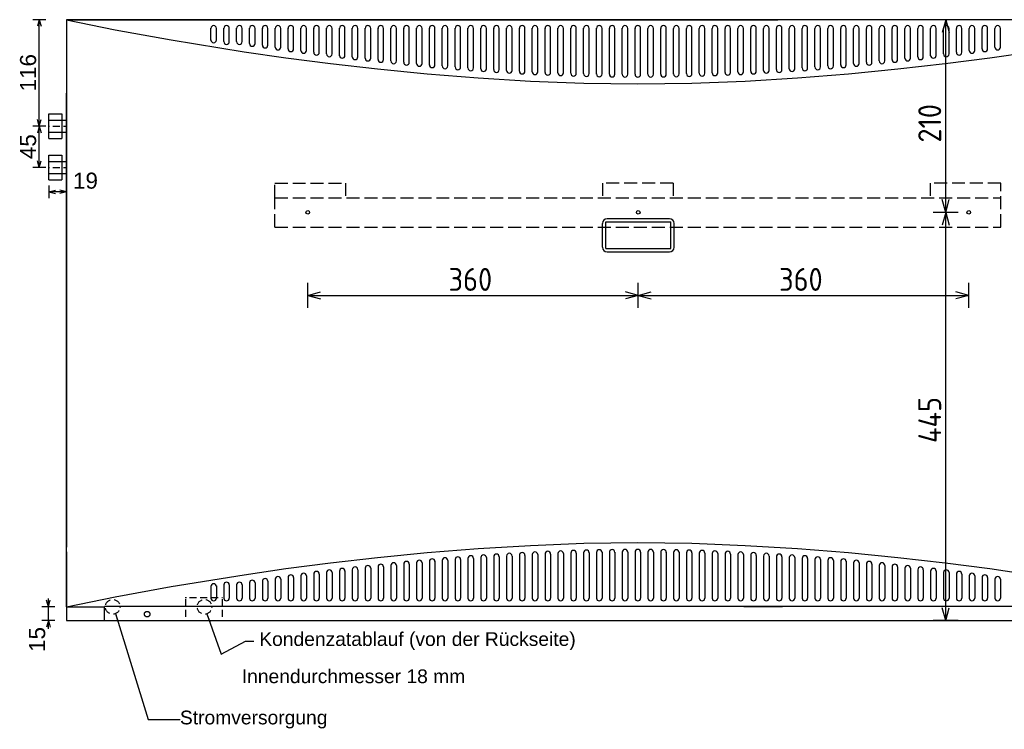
# Model space of a CAD drawing. Extents: x 8677 to 12783, y 2157 to 4926.
# Tile 3 of 6: x 9263 to 10335, y 2720 to 3493. Entities that reach past the tile are written whole.
import ezdxf

# ---------------------------------------------------------------- set-up
doc = ezdxf.new("R2010")
doc.units = 0
doc.header["$MEASUREMENT"] = 0
doc.linetypes.add('Achse', pattern=[11.5, 0, -4, 7.5, 0])
doc.linetypes.add('Hidden Line', pattern=[19.5611, 14.1111, -5.45])
for name, color, linetype in [('Desky', 7, 'Continuous'), ('Kóty délkové', 7, 'Continuous'), ('Nábytek a zařízení', 7, 'Continuous'), ('Oblouky a kružnice', 7, 'Continuous'), ('Popisky', 7, 'Continuous'), ('Střechy', 7, 'Continuous'), ('Textové bloky', 7, 'Continuous'), ('W_BETON_N2', 7, 'Continuous'), ('W_BETON_N4', 7, 'Continuous'), ('W_VERBLEND_N2', 7, 'Continuous'), ('W_VERBLEND_N4', 7, 'Continuous'), ('Zdi', 7, 'Continuous'), ('Čáry', 7, 'Continuous')]:
    doc.layers.add(name, color=color, linetype=linetype)
doc.styles.add('GENERATED_STYLE_1', font='ARIAL.ttf')
doc.styles.add('GENERATED_STYLE_2', font='isocp.shx')
doc.styles.get("Standard").update_dxf_attribs({"font": 'txt', "bigfont": 'BIGFONT.SHX'})
doc.dimstyles.new('Dimstyle_611', dxfattribs={"dimtxt": 17.5, "dimasz": 7.125, "dimexe": 0.18, "dimexo": 0, "dimgap": 0.09, "dimtad": 1, "dimdec": 0, "dimzin": 0, "dimdsep": 46, "dimtxsty": 'GENERATED_STYLE_1', "dimblk": 'ARROWHEAD_3', "dimblk1": 'ARROWHEAD_3', "dimblk2": 'ARROWHEAD_3', "dimcen": 0.09, "dimclrd": 7, "dimclre": 7, "dimclrt": 7, "dimazin": 0, "dimtfac": 1, "dimtdec": 4, "dimtmove": 0, "dimatfit": 0, "dimfxl": 1, "dimtolj": 1, "dimtzin": 0, "dimarcsym": 0})
doc.dimstyles.new('Dimstyle_7E3', dxfattribs={"dimtxt": 25, "dimasz": 13.768122, "dimexe": 0.18, "dimexo": 0, "dimgap": 0.09, "dimtad": 1, "dimdec": 0, "dimzin": 0, "dimdsep": 46, "dimtxsty": 'GENERATED_STYLE_2', "dimblk": 'ARROWHEAD_3', "dimblk1": 'ARROWHEAD_3', "dimblk2": 'ARROWHEAD_3', "dimcen": 0.09, "dimclrd": 7, "dimclre": 7, "dimclrt": 7, "dimazin": 0, "dimtfac": 1, "dimtdec": 4, "dimtmove": 0, "dimatfit": 0, "dimfxl": 1, "dimtolj": 1, "dimtzin": 0, "dimarcsym": 0})
doc.dimstyles.new('Dimstyle_822', dxfattribs={"dimtxt": 0.18, "dimasz": 9.12, "dimexe": 0.18, "dimexo": 0.0625, "dimgap": 0.09, "dimtad": 0, "dimtih": 1, "dimtoh": 1, "dimdec": 4, "dimzin": 0, "dimdsep": 46, "dimtxsty": 'Standard', "dimcen": 0.09, "dimadec": 0, "dimazin": 0, "dimtfac": 1, "dimtdec": 4, "dimtmove": 0, "dimatfit": 0, "dimldrblk": 'ARROWHEAD_5', "dimfxl": 1, "dimtolj": 1, "dimtzin": 0, "dimarcsym": 0})

# ---------------------------------------------------------------- blocks, each defined once
blk = doc.blocks.new('SPLINE_1', base_point=(9313.4, 3493.1))
at = {"layer": 'W_VERBLEND_N2', "color": 7, "linetype": 'Continuous'}
blk.add_lwpolyline([(9313.4, 3493.1), (9366.6, 3482.2), (9427.6, 3471), (9507, 3458.1), (9552.4, 3451.6), (9601.1, 3445.3), (9652.5, 3439.4), (9706.3, 3434.1), (9762, 3429.6), (9819.1, 3426.1), (9877.2, 3423.9), (9935.9, 3423.1), (9994.6, 3423.9), (10052.7, 3426.1), (10109.8, 3429.6), (10165.5, 3434.1), (10219.3, 3439.4), (10270.7, 3445.3), (10319.4, 3451.6), (10364.8, 3458.1), (10444.2, 3471), (10505.2, 3482.2), (10558.4, 3493.1)], dxfattribs=at)
blk = doc.blocks.new('SPLINE_3', base_point=(9313.4, 2853.1))
at = {"layer": 'W_VERBLEND_N2', "color": 7, "linetype": 'Continuous'}
blk.add_lwpolyline([(9313.4, 2853.1), (9366.6, 2864.1), (9427.6, 2875.3), (9507, 2888.1), (9552.4, 2894.7), (9601.1, 2901), (9652.5, 2906.9), (9706.3, 2912.2), (9762, 2916.7), (9819.1, 2920.1), (9877.2, 2922.4), (9935.9, 2923.1), (9994.6, 2922.4), (10052.7, 2920.1), (10109.8, 2916.7), (10165.5, 2912.2), (10219.3, 2906.9), (10270.7, 2901), (10319.4, 2894.7), (10364.8, 2888.1), (10444.2, 2875.3), (10505.2, 2864.1), (10558.4, 2853.1)], dxfattribs=at)
blk = doc.blocks.new('*D21')
at = {"layer": 'Kóty délkové', "color": 7, "linetype": 'Continuous'}
for p, q in [((9294.4, 3312.4), (9294.4, 3298.4)), ((9294.4, 3305.4), (9301.6, 3307.3)), ((9313.4, 3305.4), (9294.4, 3305.4)), ((9294.4, 3305.4), (9301.6, 3303.5)), ((9313.4, 3305.4), (9306.2, 3307.3)), ((9313.4, 3305.4), (9306.2, 3303.5)), ((9313.4, 3312.4), (9313.4, 3298.4))]:
    blk.add_line(p, q, dxfattribs=at)
at = {"layer": 'Kóty délkové', "color": 7, "style": 'GENERATED_STYLE_1', "oblique": 0}
blk.add_text('19', height=17.5, dxfattribs=at).set_placement((9320.6, 3308.9))
blk = doc.blocks.new('ARROWHEAD_3')
at = {"color": 0, "linetype": 'Continuous'}
blk.add_line((0, 0), (-1, 0), dxfattribs=at)
blk.add_lwpolyline([(-1, 0.2679), (0, 0), (-1, -0.2679)], dxfattribs=at)
blk = doc.blocks.new('*D23')
at = {"layer": 'Kóty délkové', "color": 7, "linetype": 'Continuous'}
for p, q in [((9283.9, 3377.1), (9283.9, 3493.1)), ((9283.9, 3377.1), (9281.9, 3384.4)), ((9283.9, 3377.1), (9285.8, 3384.4)), ((9290.9, 3377.1), (9276.8, 3377.1)), ((9283.9, 3377.1), (9281.9, 3369.9)), ((9283.9, 3332.1), (9283.9, 3377.1)), ((9283.9, 3377.1), (9285.8, 3369.9)), ((9283.9, 3332.1), (9281.9, 3339.4)), ((9283.9, 3332.1), (9285.8, 3339.4)), ((9290.9, 3332.1), (9276.8, 3332.1))]:
    blk.add_line(p, q, dxfattribs=at)
at = {"layer": 'Kóty délkové', "color": 7, "style": 'GENERATED_STYLE_1', "oblique": 0}
blk.add_text('45', height=17.5, rotation=90, dxfattribs=at).set_placement((9280.4, 3341.1))
blk = doc.blocks.new('*D24')
at = {"layer": 'Kóty délkové', "color": 7, "linetype": 'Continuous'}
for p, q in [((9290.9, 3493.1), (9276.8, 3493.1)), ((9283.9, 3493.1), (9281.9, 3485.9)), ((9283.9, 3377.1), (9283.9, 3493.1)), ((9283.9, 3493.1), (9285.8, 3485.9)), ((9283.9, 3377.1), (9281.9, 3384.4)), ((9283.9, 3377.1), (9285.8, 3384.4))]:
    blk.add_line(p, q, dxfattribs=at)
at = {"layer": 'Kóty délkové', "color": 7, "style": 'GENERATED_STYLE_1', "oblique": 0}
blk.add_text('116', height=17.5, rotation=90, dxfattribs=at).set_placement((9280.4, 3414.9))
blk = doc.blocks.new('*D31')
at = {"layer": 'Kóty délkové', "color": 7, "linetype": 'Continuous'}
for p, q in [((9300.8, 2853.1), (9286.7, 2853.1)), ((9293.8, 2853.1), (9291.8, 2860.4)), ((9293.8, 2853.1), (9293.8, 2862.3)), ((9293.8, 2853.1), (9295.7, 2860.4)), ((9293.8, 2838.1), (9293.8, 2853.1)), ((9300.8, 2838.1), (9286.7, 2838.1)), ((9293.8, 2838.1), (9291.8, 2830.9)), ((9293.8, 2829), (9293.8, 2838.1)), ((9293.8, 2838.1), (9295.7, 2830.9))]:
    blk.add_line(p, q, dxfattribs=at)
at = {"layer": 'Kóty délkové', "color": 7, "style": 'GENERATED_STYLE_1', "oblique": 0}
blk.add_text('15', height=17.5, rotation=90, dxfattribs=at).set_placement((9290.3, 2803.9))
blk = doc.blocks.new('*D47')
at = {"layer": 'W_VERBLEND_N4', "color": 7, "linetype": 'Continuous'}
for p, q in [((10284.9, 3283.1), (10257.8, 3283.1)), ((10271.4, 3283.1), (10267.6, 3269.1)), ((10271.4, 2838.1), (10271.4, 3283.1)), ((10271.4, 3283.1), (10275.1, 3269.1)), ((10271.4, 2838.1), (10267.6, 2852.1)), ((10271.4, 2838.1), (10275.1, 2852.1)), ((10284.9, 2838.1), (10257.8, 2838.1))]:
    blk.add_line(p, q, dxfattribs=at)
at = {"layer": 'W_VERBLEND_N4', "color": 7, "style": 'GENERATED_STYLE_2', "oblique": 0}
blk.add_text('445', height=25, rotation=90, dxfattribs=at).set_placement((10266.4, 3031.7))
blk = doc.blocks.new('*D48')
at = {"layer": 'W_VERBLEND_N4', "color": 7, "linetype": 'Continuous'}
for p, q in [((10284.9, 3493.1), (10257.8, 3493.1)), ((10271.4, 3493.1), (10267.6, 3479.1)), ((10271.4, 3283.1), (10271.4, 3493.1)), ((10271.4, 3493.1), (10275.1, 3479.1)), ((10271.4, 3283.1), (10267.6, 3297.1)), ((10271.4, 3283.1), (10275.1, 3297.1)), ((10284.9, 3283.1), (10257.8, 3283.1))]:
    blk.add_line(p, q, dxfattribs=at)
at = {"layer": 'W_VERBLEND_N4', "color": 7, "style": 'GENERATED_STYLE_2', "oblique": 0}
blk.add_text('210', height=25, rotation=90, dxfattribs=at).set_placement((10266.4, 3359.2))
blk = doc.blocks.new('*D50')
at = {"layer": 'W_VERBLEND_N4', "color": 7, "linetype": 'Continuous'}
for p, q in [((9576.4, 3178.9), (9576.4, 3206.1)), ((9936.4, 3178.9), (9936.4, 3206.1)), ((9576.4, 3192.5), (9590.4, 3196.3)), ((9576.4, 3192.5), (9936.4, 3192.5)), ((9576.4, 3192.5), (9590.4, 3188.8)), ((9936.4, 3192.5), (9922.4, 3196.3)), ((9936.4, 3192.5), (9922.4, 3188.8))]:
    blk.add_line(p, q, dxfattribs=at)
at = {"layer": 'W_VERBLEND_N4', "color": 7, "style": 'GENERATED_STYLE_2', "oblique": 0}
blk.add_text('360', height=25, dxfattribs=at).set_placement((9729.8, 3197.5))
blk = doc.blocks.new('*D51')
at = {"layer": 'W_VERBLEND_N4', "color": 7, "linetype": 'Continuous'}
for p, q in [((9936.4, 3178.9), (9936.4, 3206.1)), ((10296.4, 3178.9), (10296.4, 3206.1)), ((9936.4, 3192.5), (9950.4, 3196.3)), ((9936.4, 3192.5), (10296.4, 3192.5)), ((9936.4, 3192.5), (9950.4, 3188.8)), ((10296.4, 3192.5), (10282.4, 3196.3)), ((10296.4, 3192.5), (10282.4, 3188.8))]:
    blk.add_line(p, q, dxfattribs=at)
at = {"layer": 'W_VERBLEND_N4', "color": 7, "style": 'GENERATED_STYLE_2', "oblique": 0}
blk.add_text('360', height=25, dxfattribs=at).set_placement((10089.8, 3197.5))
blk = doc.blocks.new('ARROWHEAD_5')
at = {"color": 0, "linetype": 'Continuous'}
blk.add_line((0, 0), (-1, 0), dxfattribs=at)
blk.add_solid([(-1, 0.2679), (0, 0), (-1, -0.2679), (-1, 0.2679)], dxfattribs=at)
blk = doc.blocks.new('DIM_13', base_point=(9283.9, 3377.1))
at = {"layer": 'Kóty délkové', "color": 7, "linetype": 'Continuous'}
dim = blk.add_aligned_dim(p1=(9294.4, 3332.1), p2=(9294.4, 3377.1), distance=10.5, dimstyle='Dimstyle_611', dxfattribs=at)
dim.commit()
dim.dimension.update_dxf_attribs({"geometry": '*D23', "text_midpoint": (9271.6, 3347.9), "text_rotation": 90})
dim = blk.add_linear_dim(base=(9283.9, 3377.1), p1=(9294.4, 3377.1), p2=(9313.4, 3493.1), angle=90, dimstyle='Dimstyle_611', dxfattribs=at)
dim.commit()
dim.dimension.update_dxf_attribs({"geometry": '*D24', "text_midpoint": (9271.6, 3421.6), "text_rotation": 90})
blk = doc.blocks.new('DIM_27', base_point=(10271.4, 3283.1))
at = {"layer": 'W_VERBLEND_N4', "color": 7, "linetype": 'Continuous'}
for p1, p2, picture, middle in [((10296.4, 3283.1), (10558.4, 3493.1), '*D48', (10253.9, 3368.9)), ((10558.4, 2838.1), (10296.4, 3283.1), '*D47', (10253.9, 3041.4))]:
    dim = blk.add_linear_dim(base=(10271.4, 3283.1), p1=p1, p2=p2, angle=90, dimstyle='Dimstyle_7E3', dxfattribs=at)
    dim.commit()
    dim.dimension.update_dxf_attribs({"geometry": picture, "text_midpoint": middle, "text_rotation": 90})
blk = doc.blocks.new('DIM_28', base_point=(9936.4, 3192.5))
at = {"layer": 'W_VERBLEND_N4', "color": 7, "linetype": 'Continuous'}
for p1, p2, picture, middle in [((9576.4, 3283.1), (9936.4, 3283.1), '*D50', (9739.4, 3210)), ((9936.4, 3283.1), (10296.4, 3283.1), '*D51', (10099.4, 3210))]:
    dim = blk.add_aligned_dim(p1=p1, p2=p2, distance=-90.6, dimstyle='Dimstyle_7E3', dxfattribs=at)
    dim.commit()
    dim.dimension.update_dxf_attribs({"geometry": picture, "text_midpoint": middle})

msp = doc.modelspace()

# ---------------------------------------------------------------- linework, layer by layer
at = {"layer": 'Desky', "color": 7, "linetype": 'Continuous'}
for p, q in [((9318.4, 3493.1), (10088.4, 3493.1)), ((9313.4, 2853.1), (9313.4, 2858.1)), ((9313.4, 2853.1), (9355, 2853.1)), ((10051.4, 2853.3), (10093.4, 2853.3))]:
    msp.add_line(p, q, dxfattribs=at)
at = {"layer": 'Nábytek a zařízení', "color": 7, "linetype": 'Continuous'}
for p, q in [((10558.4, 2853.3), (9355, 2853.3)), ((9438.4, 2838.1), (9438.8, 2838.1)), ((9438.8, 2838.1), (9439.9, 2838.1)), ((9439.9, 2838.1), (9441.8, 2838.1)), ((9441.8, 2838.1), (9444.2, 2838.1)), ((9444.2, 2838.1), (9447.3, 2838.1)), ((9447.3, 2838.1), (9450.9, 2838.1)), ((9450.9, 2838.1), (9454.9, 2838.1)), ((9454.9, 2838.1), (9459.1, 2838.1)), ((9459.1, 2838.1), (9463.4, 2838.1)), ((9463.4, 2838.1), (9467.7, 2838.1)), ((9467.7, 2838.1), (9472, 2838.1)), ((9472, 2838.1), (9475.9, 2838.1)), ((9475.9, 2838.1), (9479.5, 2838.1)), ((9479.5, 2838.1), (9482.6, 2838.1)), ((9482.6, 2838.1), (9485.1, 2838.1)), ((9485.1, 2838.1), (9486.9, 2838.1)), ((9486.9, 2838.1), (9488, 2838.1)), ((9488, 2838.1), (9488.4, 2838.1))]:
    msp.add_line(p, q, dxfattribs=at)
at = {"layer": 'Oblouky a kružnice', "color": 8, "linetype": 'Continuous'}
for centre in [(9576.4, 3283.1), (9936.4, 3283.1), (10296.4, 3283.1)]:
    msp.add_circle(centre, 2, dxfattribs=at)
at = {"layer": 'Oblouky a kružnice', "color": 7, "linetype": 'Achse'}
for centre in [(9363.9, 2853.1), (9463.9, 2853.1)]:
    msp.add_circle(centre, 8, dxfattribs=at)
at = {"layer": 'Střechy', "color": 7, "linetype": 'Continuous'}
for p, q in [((10093.4, 3493.1), (9313.4, 3493.1)), ((9313.4, 3493.1), (9313.4, 3413.1)), ((9313.4, 3406.1), (9313.4, 3413.1))]:
    msp.add_line(p, q, dxfattribs=at)
at = {"layer": 'W_BETON_N2', "color": 7, "linetype": 'Continuous'}
for p, q in [((9470.9, 3470.4), (9470.9, 3483.9)), ((9476.9, 3470.4), (9476.9, 3483.7)), ((9484.9, 3469.2), (9484.9, 3483.9)), ((9490.9, 3469.2), (9490.9, 3483.7)), ((9498.9, 3469.2), (9498.9, 3483.9)), ((9504.9, 3469.2), (9504.9, 3483.7)), ((9512.9, 3467.1), (9512.9, 3483.9)), ((9518.9, 3467.1), (9518.9, 3483.7)), ((9526.9, 3465.3), (9526.9, 3483.9)), ((9532.9, 3465.3), (9532.9, 3483.7)), ((9540.9, 3463.1), (9540.9, 3483.9)), ((9546.9, 3463.1), (9546.9, 3483.7)), ((9554.9, 3461.3), (9554.9, 3483.9)), ((9560.9, 3461.3), (9560.9, 3483.7)), ((9568.9, 3459.5), (9568.9, 3483.9)), ((9574.9, 3459.5), (9574.9, 3483.7)), ((9582.9, 3457.6), (9582.9, 3483.9)), ((9588.9, 3457.6), (9588.9, 3483.7)), ((9596.9, 3455.8), (9596.9, 3483.9)), ((9602.9, 3455.8), (9602.9, 3483.7)), ((9610.9, 3453.9), (9610.9, 3483.9)), ((9616.9, 3453.9), (9616.9, 3483.7)), ((9624.9, 3452.6), (9624.9, 3483.9)), ((9630.9, 3452.6), (9630.9, 3483.7)), ((9638.9, 3451.1), (9638.9, 3483.9)), ((9644.9, 3451.1), (9644.9, 3483.7)), ((9652.9, 3449.7), (9652.9, 3483.9)), ((9658.9, 3449.7), (9658.9, 3483.7)), ((9666.9, 3448.1), (9666.9, 3483.9)), ((9672.9, 3448.1), (9672.9, 3483.7)), ((9680.9, 3446.7), (9680.9, 3483.9)), ((9686.9, 3446.7), (9686.9, 3483.7)), ((9694.9, 3445.3), (9694.9, 3483.9)), ((9700.9, 3445.3), (9700.9, 3483.7)), ((9708.9, 3443.5), (9708.9, 3483.9)), ((9714.9, 3443.5), (9714.9, 3483.7)), ((9722.9, 3442.7), (9722.9, 3483.9)), ((9728.9, 3442.7), (9728.9, 3483.7)), ((9736.9, 3441.6), (9736.9, 3483.9)), ((9742.9, 3441.6), (9742.9, 3483.7)), ((9750.9, 3440.5), (9750.9, 3483.9)), ((9756.9, 3440.5), (9756.9, 3483.7)), ((9764.9, 3439.6), (9764.9, 3483.9)), ((9770.9, 3439.6), (9770.9, 3483.7)), ((9778.9, 3438.7), (9778.9, 3483.9)), ((9784.9, 3438.7), (9784.9, 3483.7)), ((9792.9, 3437.8), (9792.9, 3483.9)), ((9798.9, 3437.8), (9798.9, 3483.7)), ((9806.9, 3437), (9806.9, 3483.9)), ((9812.9, 3437), (9812.9, 3483.7)), ((9820.9, 3436.3), (9820.9, 3483.9)), ((9826.9, 3436.3), (9826.9, 3483.7)), ((9834.9, 3435.7), (9834.9, 3483.9)), ((9840.9, 3435.7), (9840.9, 3483.7)), ((9848.9, 3435.2), (9848.9, 3483.9)), ((9854.9, 3435.2), (9854.9, 3483.7)), ((9862.9, 3434.7), (9862.9, 3483.9)), ((9868.9, 3434.7), (9868.9, 3483.7)), ((9876.9, 3434.3), (9876.9, 3483.9)), ((9882.9, 3434.3), (9882.9, 3483.7)), ((9890.9, 3433.6), (9890.9, 3483.9)), ((9896.9, 3433.6), (9896.9, 3483.7)), ((9904.9, 3433.6), (9904.9, 3483.9)), ((9910.9, 3433.6), (9910.9, 3483.7)), ((9918.9, 3433.6), (9918.9, 3483.9)), ((9924.9, 3433.6), (9924.9, 3483.7)), ((9932.9, 3433.6), (9932.9, 3483.9)), ((9938.9, 3433.6), (9938.9, 3483.7)), ((9946.9, 3433.6), (9946.9, 3483.7)), ((9952.9, 3433.6), (9952.9, 3483.9)), ((9960.9, 3433.6), (9960.9, 3483.7)), ((9966.9, 3433.6), (9966.9, 3483.9)), ((9974.9, 3433.6), (9974.9, 3483.7)), ((9980.9, 3433.6), (9980.9, 3483.9)), ((9988.9, 3434.3), (9988.9, 3483.7)), ((9994.9, 3434.3), (9994.9, 3483.9)), ((10002.9, 3434.7), (10002.9, 3483.7)), ((10008.9, 3434.7), (10008.9, 3483.9)), ((10016.9, 3435.2), (10016.9, 3483.7)), ((10022.9, 3435.2), (10022.9, 3483.9)), ((10030.9, 3435.7), (10030.9, 3483.7)), ((10036.9, 3435.7), (10036.9, 3483.9)), ((10044.9, 3436.3), (10044.9, 3483.7)), ((10050.9, 3436.3), (10050.9, 3483.9)), ((10058.9, 3437), (10058.9, 3483.7)), ((10064.9, 3437), (10064.9, 3483.9)), ((10072.9, 3437.8), (10072.9, 3483.7)), ((10078.9, 3437.8), (10078.9, 3483.9)), ((10086.9, 3438.7), (10086.9, 3483.7)), ((10092.9, 3438.7), (10092.9, 3483.9)), ((10100.9, 3439.6), (10100.9, 3483.7)), ((10106.9, 3439.6), (10106.9, 3483.9)), ((10114.9, 3440.5), (10114.9, 3483.7)), ((10120.9, 3440.5), (10120.9, 3483.9)), ((10128.9, 3441.6), (10128.9, 3483.7)), ((10134.9, 3441.6), (10134.9, 3483.9)), ((10142.9, 3442.7), (10142.9, 3483.7)), ((10148.9, 3442.7), (10148.9, 3483.9)), ((10156.9, 3443.5), (10156.9, 3483.7)), ((10162.9, 3443.5), (10162.9, 3483.9)), ((10170.9, 3445.3), (10170.9, 3483.7)), ((10176.9, 3445.3), (10176.9, 3483.9)), ((10184.9, 3446.7), (10184.9, 3483.7)), ((10190.9, 3446.7), (10190.9, 3483.9)), ((10198.9, 3448.1), (10198.9, 3483.7)), ((10204.9, 3448.1), (10204.9, 3483.9)), ((10212.9, 3449.7), (10212.9, 3483.7)), ((10218.9, 3449.7), (10218.9, 3483.9)), ((10226.9, 3451.1), (10226.9, 3483.7)), ((10232.9, 3451.1), (10232.9, 3483.9)), ((10240.9, 3452.6), (10240.9, 3483.7)), ((10246.9, 3452.6), (10246.9, 3483.9)), ((10254.9, 3453.9), (10254.9, 3483.7)), ((10260.9, 3453.9), (10260.9, 3483.9)), ((10268.9, 3455.8), (10268.9, 3483.7)), ((10274.9, 3455.8), (10274.9, 3483.9)), ((10282.9, 3457.6), (10282.9, 3483.7)), ((10288.9, 3457.6), (10288.9, 3483.9)), ((10296.9, 3459.5), (10296.9, 3483.7)), ((10302.9, 3459.5), (10302.9, 3483.9)), ((10310.9, 3461.3), (10310.9, 3483.7)), ((10316.9, 3461.3), (10316.9, 3483.9)), ((10324.9, 3463.1), (10324.9, 3483.7)), ((10330.9, 3463.1), (10330.9, 3483.9)), ((9900.9, 3243.6), (9900.9, 3272.6)), ((9900.9, 3272.6), (9971.9, 3272.6)), ((9970.4, 3276.1), (9902.4, 3276.1)), ((9971.9, 3243.6), (9971.9, 3272.6)), ((9897.4, 3245.1), (9897.4, 3271.1)), ((9975.4, 3245.1), (9975.4, 3271.1)), ((9900.9, 3243.6), (9971.9, 3243.6)), ((9902.4, 3240.1), (9970.4, 3240.1)), ((9778.9, 2907.6), (9778.9, 2862.4)), ((9784.9, 2907.6), (9784.9, 2862.6)), ((9792.9, 2908.5), (9792.9, 2862.4)), ((9798.9, 2908.5), (9798.9, 2862.6)), ((9806.9, 2909.2), (9806.9, 2862.4)), ((9812.9, 2909.2), (9812.9, 2862.6)), ((9820.9, 2910), (9820.9, 2862.4)), ((9826.9, 2910), (9826.9, 2862.6)), ((9834.9, 2910.6), (9834.9, 2862.4)), ((9840.9, 2910.6), (9840.9, 2862.6)), ((9848.9, 2911.1), (9848.9, 2862.4)), ((9854.9, 2911.1), (9854.9, 2862.6)), ((9862.9, 2911.6), (9862.9, 2862.4)), ((9868.9, 2911.6), (9868.9, 2862.6)), ((9876.9, 2912), (9876.9, 2862.4)), ((9882.9, 2912), (9882.9, 2862.6)), ((9890.9, 2912.7), (9890.9, 2862.4)), ((9896.9, 2912.7), (9896.9, 2862.6)), ((9904.9, 2912.7), (9904.9, 2862.4)), ((9910.9, 2912.7), (9910.9, 2862.6)), ((9918.9, 2912.7), (9918.9, 2862.4)), ((9924.9, 2912.7), (9924.9, 2862.6)), ((9932.9, 2912.7), (9932.9, 2862.4)), ((9938.9, 2912.7), (9938.9, 2862.6)), ((9946.9, 2912.7), (9946.9, 2862.6)), ((9952.9, 2912.7), (9952.9, 2862.4)), ((9960.9, 2912.7), (9960.9, 2862.6)), ((9966.9, 2912.7), (9966.9, 2862.4)), ((9974.9, 2912.7), (9974.9, 2862.6)), ((9980.9, 2912.7), (9980.9, 2862.4)), ((9988.9, 2912), (9988.9, 2862.6)), ((9994.9, 2912), (9994.9, 2862.4)), ((10002.9, 2911.6), (10002.9, 2862.6)), ((10008.9, 2911.6), (10008.9, 2862.4)), ((10016.9, 2911.1), (10016.9, 2862.6)), ((10022.9, 2911.1), (10022.9, 2862.4)), ((10030.9, 2910.6), (10030.9, 2862.6)), ((10036.9, 2910.6), (10036.9, 2862.4)), ((10044.9, 2910), (10044.9, 2862.6)), ((10050.9, 2910), (10050.9, 2862.4)), ((10058.9, 2909.2), (10058.9, 2862.6)), ((10064.9, 2909.2), (10064.9, 2862.4)), ((10072.9, 2908.5), (10072.9, 2862.6)), ((10078.9, 2908.5), (10078.9, 2862.4)), ((10086.9, 2907.6), (10086.9, 2862.6)), ((10092.9, 2907.6), (10092.9, 2862.4)), ((9652.9, 2896.6), (9652.9, 2862.4)), ((9658.9, 2896.6), (9658.9, 2862.6)), ((9666.9, 2898.1), (9666.9, 2862.4)), ((9672.9, 2898.2), (9672.9, 2862.6)), ((9680.9, 2899.6), (9680.9, 2862.4)), ((9686.9, 2899.6), (9686.9, 2862.6)), ((9694.9, 2901), (9694.9, 2862.4)), ((9700.9, 2901), (9700.9, 2862.6)), ((9708.9, 2902.8), (9708.9, 2862.4)), ((9714.9, 2902.8), (9714.9, 2862.6)), ((9722.9, 2903.6), (9722.9, 2862.4)), ((9728.9, 2903.6), (9728.9, 2862.6)), ((9736.9, 2904.6), (9736.9, 2862.4)), ((9742.9, 2904.6), (9742.9, 2862.6)), ((9750.9, 2905.8), (9750.9, 2862.4)), ((9756.9, 2905.8), (9756.9, 2862.6)), ((9764.9, 2906.7), (9764.9, 2862.4)), ((9770.9, 2906.7), (9770.9, 2862.6)), ((10100.9, 2906.7), (10100.9, 2862.6)), ((10106.9, 2906.7), (10106.9, 2862.4)), ((10114.9, 2905.8), (10114.9, 2862.6)), ((10120.9, 2905.8), (10120.9, 2862.4)), ((10128.9, 2904.6), (10128.9, 2862.6)), ((10134.9, 2904.6), (10134.9, 2862.4)), ((10142.9, 2903.6), (10142.9, 2862.6)), ((10148.9, 2903.6), (10148.9, 2862.4)), ((10156.9, 2902.8), (10156.9, 2862.6)), ((10162.9, 2902.8), (10162.9, 2862.4)), ((10170.9, 2901), (10170.9, 2862.6)), ((10176.9, 2901), (10176.9, 2862.4)), ((10184.9, 2899.6), (10184.9, 2862.6)), ((10190.9, 2899.6), (10190.9, 2862.4)), ((10198.9, 2898.2), (10198.9, 2862.6)), ((10204.9, 2898.1), (10204.9, 2862.4)), ((10212.9, 2896.6), (10212.9, 2862.6)), ((10218.9, 2896.6), (10218.9, 2862.4)), ((9568.9, 2886.8), (9568.9, 2862.4)), ((9574.9, 2886.8), (9574.9, 2862.6)), ((9582.9, 2888.7), (9582.9, 2862.4)), ((9588.9, 2888.7), (9588.9, 2862.6)), ((9596.9, 2890.4), (9596.9, 2862.4)), ((9602.9, 2890.4), (9602.9, 2862.6)), ((9610.9, 2892.4), (9610.9, 2862.4)), ((9616.9, 2892.4), (9616.9, 2862.6)), ((9624.9, 2893.6), (9624.9, 2862.4)), ((9630.9, 2893.6), (9630.9, 2862.6)), ((9638.9, 2895.2), (9638.9, 2862.4)), ((9644.9, 2895.2), (9644.9, 2862.6)), ((10226.9, 2895.2), (10226.9, 2862.6)), ((10232.9, 2895.2), (10232.9, 2862.4)), ((10240.9, 2893.6), (10240.9, 2862.6)), ((10246.9, 2893.6), (10246.9, 2862.4)), ((10254.9, 2892.4), (10254.9, 2862.6)), ((10260.9, 2892.4), (10260.9, 2862.4)), ((10268.9, 2890.4), (10268.9, 2862.6)), ((10274.9, 2890.4), (10274.9, 2862.4)), ((10282.9, 2888.7), (10282.9, 2862.6)), ((10288.9, 2888.7), (10288.9, 2862.4)), ((10296.9, 2886.8), (10296.9, 2862.6)), ((10302.9, 2886.8), (10302.9, 2862.4)), ((9470.9, 2875.9), (9470.9, 2862.4)), ((9476.9, 2875.9), (9476.9, 2862.6)), ((9484.9, 2877), (9484.9, 2862.4)), ((9490.9, 2877), (9490.9, 2862.6)), ((9498.9, 2877), (9498.9, 2862.4)), ((9504.9, 2877), (9504.9, 2862.6)), ((9512.9, 2879.2), (9512.9, 2862.4)), ((9518.9, 2879.2), (9518.9, 2862.6)), ((9526.9, 2880.9), (9526.9, 2862.4)), ((9532.9, 2880.9), (9532.9, 2862.6)), ((9540.9, 2883.2), (9540.9, 2862.4)), ((9546.9, 2883.2), (9546.9, 2862.6)), ((9554.9, 2885), (9554.9, 2862.4)), ((9560.9, 2885), (9560.9, 2862.6)), ((10310.9, 2885), (10310.9, 2862.6)), ((10316.9, 2885), (10316.9, 2862.4)), ((10324.9, 2883.2), (10324.9, 2862.6)), ((10330.9, 2883.2), (10330.9, 2862.4))]:
    msp.add_line(p, q, dxfattribs=at)
at = {"layer": 'W_BETON_N4', "color": 7, "linetype": 'Continuous'}
for centre, radius, start, end in [((9473.9, 3483.7), 3, 0, 180), ((9487.9, 3483.7), 3, 0, 180), ((9501.9, 3483.7), 3, 0, 180), ((9515.9, 3483.7), 3, 0, 180), ((9529.9, 3483.7), 3, 0, 180), ((9543.9, 3483.7), 3, 0, 180), ((9557.9, 3483.7), 3, 0, 180), ((9571.9, 3483.7), 3, 0, 180), ((9585.9, 3483.7), 3, 0, 180), ((9599.9, 3483.7), 3, 0, 180), ((9613.9, 3483.7), 3, 0, 180), ((9627.9, 3483.7), 3, 0, 180), ((9641.9, 3483.7), 3, 0, 180), ((9655.9, 3483.7), 3, 0, 180), ((9669.9, 3483.7), 3, 0, 180), ((9683.9, 3483.7), 3, 0, 180), ((9697.9, 3483.7), 3, 0, 180), ((9711.9, 3483.7), 3, 0, 180), ((9725.9, 3483.7), 3, 0, 180), ((9739.9, 3483.7), 3, 0, 180), ((9753.9, 3483.7), 3, 0, 180), ((9767.9, 3483.7), 3, 0, 180), ((9781.9, 3483.7), 3, 0, 180), ((9795.9, 3483.7), 3, 0, 180), ((9809.9, 3483.7), 3, 0, 180), ((9823.9, 3483.7), 3, 0, 180), ((9837.9, 3483.7), 3, 0, 180), ((9851.9, 3483.7), 3, 0, 180), ((9865.9, 3483.7), 3, 0, 180), ((9879.9, 3483.7), 3, 0, 180), ((9893.9, 3483.7), 3, 0, 180), ((9907.9, 3483.7), 3, 0, 180), ((9921.9, 3483.7), 3, 0, 180), ((9935.9, 3483.7), 3, 0, 180), ((9949.9, 3483.7), 3, 0, 180), ((9963.9, 3483.7), 3, 0, 180), ((9977.9, 3483.7), 3, 0, 180), ((9991.9, 3483.7), 3, 0, 180), ((10005.9, 3483.7), 3, 0, 180), ((10019.9, 3483.7), 3, 0, 180), ((10033.9, 3483.7), 3, 0, 180), ((10047.9, 3483.7), 3, 0, 180), ((10061.9, 3483.7), 3, 0, 180), ((10075.9, 3483.7), 3, 0, 180), ((10089.9, 3483.7), 3, 0, 180), ((10103.9, 3483.7), 3, 0, 180), ((10117.9, 3483.7), 3, 0, 180), ((10131.9, 3483.7), 3, 0, 180), ((10145.9, 3483.7), 3, 0, 180), ((10159.9, 3483.7), 3, 0, 180), ((10173.9, 3483.7), 3, 0, 180), ((10187.9, 3483.7), 3, 0, 180), ((10201.9, 3483.7), 3, 0, 180), ((10215.9, 3483.7), 3, 0, 180), ((10229.9, 3483.7), 3, 0, 180), ((10243.9, 3483.7), 3, 0, 180), ((10257.9, 3483.7), 3, 0, 180), ((10271.9, 3483.7), 3, 0, 180), ((10285.9, 3483.7), 3, 0, 180), ((10299.9, 3483.7), 3, 0, 180), ((10313.9, 3483.7), 3, 0, 180), ((10327.9, 3483.7), 3, 0, 180), ((9473.9, 3471), 3, 180, 0), ((9487.9, 3469.2), 3, 180, 0), ((9501.9, 3469.2), 3, 180, 0), ((9515.9, 3467.1), 3, 180, 0), ((9529.9, 3465.3), 3, 180, 0), ((9543.9, 3463.1), 3, 180, 0), ((9557.9, 3461.3), 3, 180, 0), ((9571.9, 3459.5), 3, 180, 0), ((9585.9, 3457.6), 3, 180, 0), ((9599.9, 3455.8), 3, 180, 0), ((9613.9, 3454.2), 3, 180, 0), ((10257.9, 3454.2), 3, 180, 0), ((10271.9, 3455.8), 3, 180, 0), ((10285.9, 3457.6), 3, 180, 0), ((10299.9, 3459.5), 3, 180, 0), ((10313.9, 3461.3), 3, 180, 0), ((10327.9, 3463.1), 3, 180, 0), ((9627.9, 3452.6), 3, 180, 0), ((9641.9, 3451.1), 3, 180, 0), ((9655.9, 3449.7), 3, 180, 0), ((9669.9, 3448.1), 3, 180, 0), ((9683.9, 3446.7), 3, 180, 0), ((9697.9, 3445.3), 3, 180, 0), ((9711.9, 3443.9), 3, 180, 0), ((10159.9, 3443.9), 3, 180, 0), ((10173.9, 3445.3), 3, 180, 0), ((10187.9, 3446.7), 3, 180, 0), ((10201.9, 3448.1), 3, 180, 0), ((10215.9, 3449.7), 3, 180, 0), ((10229.9, 3451.1), 3, 180, 0), ((10243.9, 3452.6), 3, 180, 0), ((9725.9, 3442.7), 3, 180, 0), ((9739.9, 3441.6), 3, 180, 0), ((9753.9, 3440.5), 3, 180, 0), ((9767.9, 3439.6), 3, 180, 0), ((9781.9, 3438.7), 3, 180, 0), ((9795.9, 3437.8), 3, 180, 0), ((9809.9, 3437), 3, 180, 0), ((9823.9, 3436.3), 3, 180, 0), ((9837.9, 3435.7), 3, 180, 0), ((9851.9, 3435.2), 3, 180, 0), ((9865.9, 3434.7), 3, 180, 0), ((9879.9, 3434.3), 3, 180, 0), ((9893.9, 3434), 3, 180, 0), ((9907.9, 3433.7), 3, 180, 0), ((9921.9, 3433.6), 3, 180, 0), ((9935.9, 3433.6), 3, 180, 0), ((9949.9, 3433.6), 3, 180, 0), ((9963.9, 3433.7), 3, 180, 0), ((9977.9, 3434), 3, 180, 0), ((9991.9, 3434.3), 3, 180, 0), ((10005.9, 3434.7), 3, 180, 0), ((10019.9, 3435.2), 3, 180, 0), ((10033.9, 3435.7), 3, 180, 0), ((10047.9, 3436.3), 3, 180, 0), ((10061.9, 3437), 3, 180, 0), ((10075.9, 3437.8), 3, 180, 0), ((10089.9, 3438.7), 3, 180, 0), ((10103.9, 3439.6), 3, 180, 0), ((10117.9, 3440.5), 3, 180, 0), ((10131.9, 3441.6), 3, 180, 0), ((10145.9, 3442.7), 3, 180, 0), ((9902.4, 3271.1), 5, 90, 180), ((9970.4, 3271.1), 5, 0, 90), ((9902.4, 3245.1), 5, 180, 270), ((9970.4, 3245.1), 5, 270, 0), ((9739.9, 2904.6), 3, 0, 180), ((9753.9, 2905.8), 3, 0, 180), ((9767.9, 2906.7), 3, 0, 180), ((9781.9, 2907.6), 3, 0, 180), ((9795.9, 2908.5), 3, 0, 180), ((9809.9, 2909.2), 3, 0, 180), ((9823.9, 2910), 3, 0, 180), ((9837.9, 2910.6), 3, 0, 180), ((9851.9, 2911.1), 3, 0, 180), ((9865.9, 2911.6), 3, 0, 180), ((9879.9, 2912), 3, 0, 180), ((9893.9, 2912.3), 3, 0, 180), ((9907.9, 2912.5), 3, 0, 180), ((9921.9, 2912.7), 3, 0, 180), ((9935.9, 2912.7), 3, 0, 180), ((9949.9, 2912.7), 3, 0, 180), ((9963.9, 2912.5), 3, 0, 180), ((9977.9, 2912.3), 3, 0, 180), ((9991.9, 2912), 3, 0, 180), ((10005.9, 2911.6), 3, 0, 180), ((10019.9, 2911.1), 3, 0, 180), ((10033.9, 2910.6), 3, 0, 180), ((10047.9, 2910), 3, 0, 180), ((10061.9, 2909.2), 3, 0, 180), ((10075.9, 2908.5), 3, 0, 180), ((10089.9, 2907.6), 3, 0, 180), ((10103.9, 2906.7), 3, 0, 180), ((10117.9, 2905.8), 3, 0, 180), ((10131.9, 2904.6), 3, 0, 180), ((9627.9, 2893.6), 3, 0, 180), ((9641.9, 2895.2), 3, 0, 180), ((9655.9, 2896.6), 3, 0, 180), ((9669.9, 2898.2), 3, 0, 180), ((9683.9, 2899.6), 3, 0, 180), ((9697.9, 2901), 3, 0, 180), ((9711.9, 2902.4), 3, 0, 180), ((9725.9, 2903.6), 3, 0, 180), ((10145.9, 2903.6), 3, 0, 180), ((10159.9, 2902.4), 3, 0, 180), ((10173.9, 2901), 3, 0, 180), ((10187.9, 2899.6), 3, 0, 180), ((10201.9, 2898.2), 3, 0, 180), ((10215.9, 2896.6), 3, 0, 180), ((10229.9, 2895.2), 3, 0, 180), ((10243.9, 2893.6), 3, 0, 180), ((9543.9, 2883.2), 3, 0, 180), ((9557.9, 2885), 3, 0, 180), ((9571.9, 2886.8), 3, 0, 180), ((9585.9, 2888.7), 3, 0, 180), ((9599.9, 2890.4), 3, 0, 180), ((9613.9, 2892), 3, 0, 180), ((10257.9, 2892), 3, 0, 180), ((10271.9, 2890.4), 3, 0, 180), ((10285.9, 2888.7), 3, 0, 180), ((10299.9, 2886.8), 3, 0, 180), ((10313.9, 2885), 3, 0, 180), ((10327.9, 2883.2), 3, 0, 180), ((9473.9, 2875.3), 3, 0, 180), ((9487.9, 2877), 3, 0, 180), ((9501.9, 2877), 3, 0, 180), ((9515.9, 2879.2), 3, 0, 180), ((9529.9, 2880.9), 3, 0, 180), ((9473.9, 2862.6), 3, 180, 0), ((9487.9, 2862.6), 3, 180, 0), ((9501.9, 2862.6), 3, 180, 0), ((9515.9, 2862.6), 3, 180, 0), ((9529.9, 2862.6), 3, 180, 0), ((9543.9, 2862.6), 3, 180, 0), ((9557.9, 2862.6), 3, 180, 0), ((9571.9, 2862.6), 3, 180, 0), ((9585.9, 2862.6), 3, 180, 0), ((9599.9, 2862.6), 3, 180, 0), ((9613.9, 2862.6), 3, 180, 0), ((9627.9, 2862.6), 3, 180, 0), ((9641.9, 2862.6), 3, 180, 0), ((9655.9, 2862.6), 3, 180, 0), ((9669.9, 2862.6), 3, 180, 0), ((9683.9, 2862.6), 3, 180, 0), ((9697.9, 2862.6), 3, 180, 0), ((9711.9, 2862.6), 3, 180, 0), ((9725.9, 2862.6), 3, 180, 0), ((9739.9, 2862.6), 3, 180, 0), ((9753.9, 2862.6), 3, 180, 0), ((9767.9, 2862.6), 3, 180, 0), ((9781.9, 2862.6), 3, 180, 0), ((9795.9, 2862.6), 3, 180, 0), ((9809.9, 2862.6), 3, 180, 0), ((9823.9, 2862.6), 3, 180, 0), ((9837.9, 2862.6), 3, 180, 0), ((9851.9, 2862.6), 3, 180, 0), ((9865.9, 2862.6), 3, 180, 0), ((9879.9, 2862.6), 3, 180, 0), ((9893.9, 2862.6), 3, 180, 0), ((9907.9, 2862.6), 3, 180, 0), ((9921.9, 2862.6), 3, 180, 0), ((9935.9, 2862.6), 3, 180, 0), ((9949.9, 2862.6), 3, 180, 0), ((9963.9, 2862.6), 3, 180, 0), ((9977.9, 2862.6), 3, 180, 0), ((9991.9, 2862.6), 3, 180, 0), ((10005.9, 2862.6), 3, 180, 0), ((10019.9, 2862.6), 3, 180, 0), ((10033.9, 2862.6), 3, 180, 0), ((10047.9, 2862.6), 3, 180, 0), ((10061.9, 2862.6), 3, 180, 0), ((10075.9, 2862.6), 3, 180, 0), ((10089.9, 2862.6), 3, 180, 0), ((10103.9, 2862.6), 3, 180, 0), ((10117.9, 2862.6), 3, 180, 0), ((10131.9, 2862.6), 3, 180, 0), ((10145.9, 2862.6), 3, 180, 0), ((10159.9, 2862.6), 3, 180, 0), ((10173.9, 2862.6), 3, 180, 0), ((10187.9, 2862.6), 3, 180, 0), ((10201.9, 2862.6), 3, 180, 0), ((10215.9, 2862.6), 3, 180, 0), ((10229.9, 2862.6), 3, 180, 0), ((10243.9, 2862.6), 3, 180, 0), ((10257.9, 2862.6), 3, 180, 0), ((10271.9, 2862.6), 3, 180, 0), ((10285.9, 2862.6), 3, 180, 0), ((10299.9, 2862.6), 3, 180, 0), ((10313.9, 2862.6), 3, 180, 0), ((10327.9, 2862.6), 3, 180, 0)]:
    msp.add_arc(centre, radius, start, end, dxfattribs=at)
at = {"layer": 'Zdi', "color": 7, "linetype": 'Continuous'}
for p, q in [((9318.4, 3493.1), (9313.4, 3493.1)), ((10558.4, 3493.1), (9313.4, 3493.1)), ((10558.4, 3493.1), (10088.4, 3493.1)), ((9313.4, 3413.1), (9313.4, 2918.1)), ((9313.4, 2858.1), (9313.4, 3406.1)), ((9313.4, 2913.1), (9313.4, 2853.1)), ((9313.4, 2853.1), (9313.4, 2838.1)), ((9355, 2838.1), (9355, 2853.1)), ((9398.4, 2845.7), (9398.5, 2845.9)), ((9398.4, 2845.4), (9398.4, 2845.7)), ((9398.4, 2845.1), (9398.4, 2845.4)), ((9398.4, 2844.9), (9398.4, 2845.1)), ((9398.4, 2844.6), (9398.4, 2844.9)), ((9398.5, 2844.4), (9398.4, 2844.6)), ((9398.5, 2845.9), (9398.6, 2846.2)), ((9398.6, 2844.1), (9398.5, 2844.4)), ((9398.6, 2846.2), (9398.7, 2846.4)), ((9398.7, 2843.9), (9398.6, 2844.1)), ((9398.7, 2846.4), (9398.8, 2846.6)), ((9398.8, 2843.6), (9398.7, 2843.9)), ((9398.8, 2846.6), (9398.9, 2846.9)), ((9398.9, 2843.4), (9398.8, 2843.6)), ((9398.9, 2846.9), (9399.1, 2847.1)), ((9399.1, 2843.2), (9398.9, 2843.4)), ((9399.1, 2847.1), (9399.3, 2847.3)), ((9399.3, 2843), (9399.1, 2843.2)), ((9399.3, 2847.3), (9399.5, 2847.4)), ((9399.5, 2842.8), (9399.3, 2843)), ((9399.5, 2847.4), (9399.7, 2847.6)), ((9399.7, 2842.7), (9399.5, 2842.8)), ((9399.7, 2847.6), (9399.9, 2847.7)), ((9399.9, 2842.5), (9399.7, 2842.7)), ((9399.9, 2847.7), (9400.1, 2847.9)), ((9400.1, 2842.4), (9399.9, 2842.5)), ((9400.1, 2847.9), (9400.4, 2848)), ((9400.4, 2842.3), (9400.1, 2842.4)), ((9400.4, 2848), (9400.6, 2848)), ((9400.6, 2848), (9400.9, 2848.1)), ((9400.9, 2848.1), (9401.1, 2848.1)), ((9401.1, 2848.1), (9401.4, 2848.1)), ((9401.4, 2848.1), (9401.7, 2848.1)), ((9401.7, 2848.1), (9401.9, 2848.1)), ((9401.9, 2848.1), (9402.2, 2848)), ((9402.2, 2848), (9402.4, 2848)), ((9402.4, 2848), (9402.7, 2847.9)), ((9402.7, 2842.4), (9402.4, 2842.3)), ((9402.7, 2847.9), (9402.9, 2847.7)), ((9402.9, 2842.5), (9402.7, 2842.4)), ((9402.9, 2847.7), (9403.1, 2847.6)), ((9403.1, 2842.7), (9402.9, 2842.5)), ((9403.1, 2847.6), (9403.3, 2847.4)), ((9403.3, 2842.8), (9403.1, 2842.7)), ((9403.3, 2847.4), (9403.5, 2847.3)), ((9403.5, 2843), (9403.3, 2842.8)), ((9403.5, 2847.3), (9403.7, 2847.1)), ((9403.7, 2843.2), (9403.5, 2843)), ((9403.7, 2847.1), (9403.9, 2846.9)), ((9403.9, 2843.4), (9403.7, 2843.2)), ((9403.9, 2846.9), (9404, 2846.6)), ((9404, 2843.6), (9403.9, 2843.4)), ((9404, 2846.6), (9404.1, 2846.4)), ((9404.1, 2843.9), (9404, 2843.6)), ((9404.1, 2846.4), (9404.2, 2846.2)), ((9404.2, 2844.1), (9404.1, 2843.9)), ((9404.2, 2846.2), (9404.3, 2845.9)), ((9404.3, 2844.4), (9404.2, 2844.1)), ((9404.3, 2845.9), (9404.4, 2845.7)), ((9404.4, 2844.6), (9404.3, 2844.4)), ((9404.4, 2845.7), (9404.4, 2845.4)), ((9404.4, 2845.4), (9404.4, 2845.1)), ((9404.4, 2845.1), (9404.4, 2844.9)), ((9404.4, 2844.9), (9404.4, 2844.6)), ((9313.4, 2838.1), (9338.4, 2838.1)), ((9338.4, 2838.1), (9438.4, 2838.1)), ((9400.6, 2842.2), (9400.4, 2842.3)), ((9400.9, 2842.2), (9400.6, 2842.2)), ((9401.1, 2842.2), (9400.9, 2842.2)), ((9401.4, 2842.1), (9401.1, 2842.2)), ((9401.7, 2842.2), (9401.4, 2842.1)), ((9401.9, 2842.2), (9401.7, 2842.2)), ((9402.2, 2842.2), (9401.9, 2842.2)), ((9402.4, 2842.3), (9402.2, 2842.2)), ((9488.4, 2838.1), (10533.4, 2838.1))]:
    msp.add_line(p, q, dxfattribs=at)
at = {"layer": 'Čáry', "color": 1, "linetype": 'Continuous'}
for p, q in [((9294.4, 3363.6), (9294.4, 3390.6)), ((9294.4, 3390.6), (9308.4, 3390.6)), ((9308.4, 3390.6), (9308.4, 3363.6)), ((9294.4, 3383.6), (9313.4, 3383.6)), ((9294.4, 3370.6), (9313.4, 3370.6)), ((9294.4, 3363.6), (9308.4, 3363.6)), ((9294.4, 3318.6), (9294.4, 3345.6)), ((9294.4, 3345.6), (9308.4, 3345.6)), ((9294.4, 3338.6), (9313.4, 3338.6)), ((9308.4, 3345.6), (9308.4, 3318.6)), ((9294.4, 3325.6), (9313.4, 3325.6)), ((9294.4, 3318.6), (9308.4, 3318.6))]:
    msp.add_line(p, q, dxfattribs=at)
at = {"layer": 'Čáry', "color": 1, "linetype": 'Achse'}
for p, q in [((9294.4, 3377.1), (9313.4, 3377.1)), ((9294.4, 3332.1), (9313.4, 3332.1))]:
    msp.add_line(p, q, dxfattribs=at)
at = {"layer": 'Čáry', "color": 7, "linetype": 'Hidden Line'}
for p, q in [((9540.4, 3299.1), (9540.4, 3315.1)), ((9540.4, 3315.1), (9617.4, 3315.1)), ((9617.4, 3315.1), (9617.4, 3299.1)), ((9974.4, 3315.1), (9897.4, 3315.1)), ((9897.4, 3315.1), (9897.4, 3299.1)), ((9974.4, 3315.1), (9974.4, 3299.1)), ((10331.4, 3315.1), (10254.4, 3315.1)), ((10254.4, 3315.1), (10254.4, 3299.1)), ((10331.4, 3267.1), (10331.4, 3315.1)), ((9540.4, 3267.1), (9540.4, 3299.1)), ((9540.4, 3299.1), (10331.4, 3299.1)), ((9540.4, 3267.1), (10331.4, 3267.1))]:
    msp.add_line(p, q, dxfattribs=at)
at = {"layer": 'Čáry', "color": 7, "linetype": 'Achse'}
for p, q in [((9443.4, 2838.1), (9443.4, 2863.1)), ((9443.4, 2863.1), (9483.4, 2863.1)), ((9483.4, 2838.1), (9483.4, 2863.1))]:
    msp.add_line(p, q, dxfattribs=at)

# ---------------------------------------------------------------- block references
at = {"layer": 'Kóty délkové', "color": 7, "linetype": 'Continuous'}
msp.add_blockref('DIM_13', (9283.9, 3377.1), dxfattribs=at)
at = {"layer": 'W_VERBLEND_N2', "color": 7, "linetype": 'Continuous'}
for name, p in [('SPLINE_1', (9313.4, 3493.1)), ('SPLINE_3', (9313.4, 2853.1))]:
    msp.add_blockref(name, p, dxfattribs=at)
at = {"layer": 'W_VERBLEND_N4', "color": 7, "linetype": 'Continuous'}
for name, p in [('DIM_27', (10271.4, 3283.1)), ('DIM_28', (9936.4, 3192.5))]:
    msp.add_blockref(name, p, dxfattribs=at)

# ---------------------------------------------------------------- texts
at = {"layer": 'Popisky', "color": 7, "char_height": 15, "attachment_point": 4, "style": 'GENERATED_STYLE_1'}
for s, insert, width in [('{  Kondenzatablauf (von der Rückseite)}', (9511.9, 2815.7), 459.602), ('{ Stromversorgung}', (9431.3, 2730.2), 268.897)]:
    msp.add_mtext(s, dxfattribs=dict(at, insert=insert, width=width))
at = {"layer": 'Textové bloky', "color": 7, "insert": (9504.5, 2784.9), "char_height": 15, "width": 612.526, "attachment_point": 1, "style": 'GENERATED_STYLE_1'}
msp.add_mtext('{Innendurchmesser 18 mm}', dxfattribs=at)

# ---------------------------------------------------------------- dimensions: what is measured, and where the dimension line sits
at = {"layer": 'Kóty délkové', "color": 7, "linetype": 'Continuous'}
dim = msp.add_linear_dim(base=(9294.4, 3305.4), p1=(9313.4, 3493.1), p2=(9294.4, 3318.6), angle=180, dimstyle='Dimstyle_611', dxfattribs=at)
dim.commit()
dim.dimension.update_dxf_attribs({"geometry": '*D21', "text_midpoint": (9327.4, 3317.7)})
dim = msp.add_linear_dim(base=(9293.8, 2853.1), p1=(9313.4, 2838.1), p2=(9363.9, 2853.1), angle=90, dimstyle='Dimstyle_611', dxfattribs=at)
dim.commit()
dim.dimension.update_dxf_attribs({"geometry": '*D31', "text_midpoint": (9281.5, 2810.6), "text_rotation": 90})

# ---------------------------------------------------------------- leaders
at = {"layer": 'Popisky', "color": 7, "linetype": 'Continuous', "annotation_type": 0, "has_hookline": 1, "hookline_direction": 0}
for points, text_width in [([(9366.8, 2845.7), (9402.5, 2730.2), (9437.2, 2730.2)], 165), ([(9466.5, 2845.5), (9482, 2801.5), (9508.7, 2815.7), (9517.8, 2815.7)], 355.3)]:
    msp.add_leader(points, dimstyle='Dimstyle_822', dxfattribs=dict(at, text_width=text_width))

doc.saveas('drawing.dxf')
